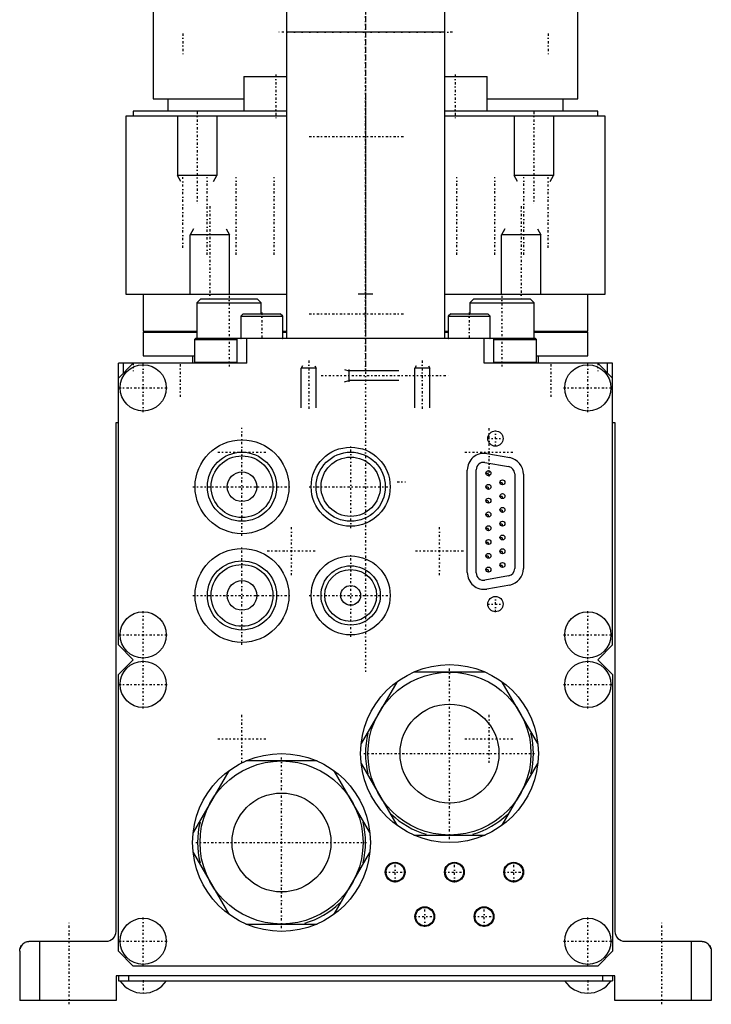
# Model space of a CAD drawing. Extents: x -70 to 70, y -1 to 596.
# Tile 1 of 2: x -70 to 70, y -1 to 199. Entities that reach past the tile are written whole.
import ezdxf

# ---------------------------------------------------------------- set-up
doc = ezdxf.new("R2010")
doc.units = 0
doc.linetypes.add('CENTER', pattern=[1.5, 0.45, -0.5, 0.05, -0.5])
for name, color, linetype in [('AM_0', 7, 'CONTINUOUS'), ('AM_10', 7, 'CONTINUOUS'), ('AM_7', 7, 'CENTER')]:
    doc.layers.add(name, color=color, linetype=linetype)

msp = doc.modelspace()

# ---------------------------------------------------------------- linework, layer by layer
at = {"layer": 'AM_0', "color": 7, "linetype": 'CONTINUOUS'}
for p, q in [((-16, 394.2), (-16, 134)), ((16, 394.2), (16, 134)), ((-43, 201.5), (-43, 182.5)), ((43, 182.5), (43, 201.5)), ((16, 196), (-16, 196)), ((-24.63, 187), (-24.63, 180)), ((-24.63, 187), (-16, 187)), ((16, 187), (24.63, 187)), ((24.63, 180), (24.63, 187)), ((-43, 182.5), (-24.63, 182.5)), ((-40, 182.5), (-40, 180)), ((24.63, 182.5), (43, 182.5)), ((40, 180), (40, 182.5)), ((-47, 180), (-47, 179)), ((-16.02, 180), (-47, 180)), ((47, 180), (16.02, 180)), ((47, 179), (47, 180)), ((-48.5, 179), (-48.5, 143)), ((-16.02, 179), (-48.5, 179)), ((48.5, 179), (16.02, 179)), ((48.5, 143), (48.5, 179)), ((-48.5, 143), (-16.01, 143)), ((-45, 143), (-45, 135.5)), ((-33.32, 142), (-34.12, 141.2)), ((-33.32, 142), (-21.92, 142)), ((-21.12, 141.2), (-21.92, 142)), ((1.5, 143), (-1.5, 143)), ((16.01, 143), (48.5, 143)), ((21.92, 142), (21.12, 141.2)), ((21.92, 142), (33.32, 142)), ((34.12, 141.2), (33.32, 142)), ((45, 135.5), (45, 143)), ((-34.12, 141.2), (-34.12, 134.1)), ((-34.12, 141.2), (-21.12, 141.2)), ((-21.12, 139), (-21.12, 141.2)), ((21.12, 141.2), (21.12, 139)), ((21.12, 141.2), (34.12, 141.2)), ((34.12, 134.1), (34.12, 141.2)), ((-24.75, 139), (-25.25, 138.5)), ((-25.25, 138.5), (-25.25, 134.1)), ((-25.25, 138.5), (-16.75, 138.5)), ((-24.75, 139), (-17.25, 139)), ((-16.75, 138.5), (-17.25, 139)), ((-16.75, 134.1), (-16.75, 138.5)), ((17.25, 139), (16.75, 138.5)), ((16.75, 138.5), (16.75, 134.1)), ((16.75, 138.5), (25.25, 138.5)), ((17.25, 139), (24.75, 139)), ((25.25, 138.5), (24.75, 139)), ((25.25, 134.1), (25.25, 138.5)), ((-45, 135.5), (-34.12, 135.5)), ((-45, 135.3), (-45, 130.5)), ((-45, 135.3), (-34.12, 135.3)), ((-41, 135.5), (-41, 135.3)), ((-34.42, 134), (-34.62, 133.8)), ((-34.62, 133.8), (-34.62, 129.2)), ((-34.62, 133.8), (-26, 133.8)), ((34.42, 134), (-34.42, 134)), ((-34.12, 134.1), (-34.02, 134)), ((-34.12, 134.1), (-16.75, 134.1)), ((-26, 129), (-26, 134)), ((-24, 129), (-24, 134)), ((-16.76, 135.5), (-16.02, 135.5)), ((-16.76, 135.3), (-16.02, 135.3)), ((16.02, 135.5), (16.76, 135.5)), ((16.02, 135.3), (16.76, 135.3)), ((16.75, 134.1), (34.12, 134.1)), ((24, 129), (24, 134)), ((26, 129), (26, 134)), ((26, 133.8), (34.62, 133.8)), ((34.02, 134), (34.12, 134.1)), ((34.12, 135.5), (45, 135.5)), ((34.12, 135.3), (45, 135.3)), ((34.62, 133.8), (34.42, 134)), ((34.62, 129.2), (34.62, 133.8)), ((41, 135.3), (41, 135.5)), ((45, 130.5), (45, 135.3)), ((-45, 130.5), (-34.63, 130.5)), ((-35, 130.5), (-35, 129)), ((34.63, 130.5), (45, 130.5)), ((35, 129), (35, 130.5)), ((-50, 72), (-50, 129)), ((-50, 126), (-47, 129)), ((-24, 129), (-50, 129)), ((-49, 127), (-49, 129)), ((-34.62, 129.2), (-34.42, 129)), ((-34.62, 129.2), (-26, 129.2)), ((50, 129), (24, 129)), ((26, 129.2), (34.62, 129.2)), ((34.42, 129), (34.62, 129.2)), ((47, 129), (50, 126)), ((49, 127), (49, 129)), ((50, 72), (50, 129)), ((-50.5, 14), (-50.5, 117)), ((-50.5, 117), (-50, 117)), ((50, 117), (50.5, 117)), ((50.5, 117), (50.5, 14)), ((24.59, 110.7), (29.19, 109.89)), ((24.16, 108.91), (28.96, 108.08)), ((20.6, 86.65), (20.6, 107.35)), ((22.4, 86.56), (22.4, 107.43)), ((30.2, 106.6), (30.2, 87.43)), ((32, 106.54), (32, 87.46)), ((28.97, 85.95), (24.17, 85.08)), ((29.19, 84.11), (24.59, 83.3)), ((-47, 69), (-50, 72)), ((50, 72), (47, 69)), ((-50, 66), (-47, 69)), ((47, 69), (50, 66)), ((-50, 10), (-50, 66)), ((24.19, 66.5), (9.81, 66.5)), ((50, 66), (50, 10)), ((6.31, 64.48), (-0.89, 52.02)), ((34.89, 52.02), (27.69, 64.48)), ((-9.81, 48.5), (-24.19, 48.5)), ((-0.89, 47.98), (6.31, 35.52)), ((27.69, 35.52), (34.89, 47.98)), ((-27.69, 46.48), (-34.89, 34.02)), ((0.89, 34.02), (-6.31, 46.48)), ((9.81, 33.5), (24.19, 33.5)), ((-34.89, 29.98), (-27.69, 17.52)), ((-6.31, 17.52), (0.89, 29.98)), ((-24.19, 15.5), (-9.81, 15.5)), ((-68, 12), (-52.5, 12)), ((-66, 12), (-66, 0)), ((52.5, 12), (68, 12)), ((66, 0), (66, 12)), ((-70, 10), (-70, 0)), ((-47, 7), (-50, 10)), ((50, 10), (47, 7)), ((70, 10), (70, 0)), ((47, 7), (-47, 7)), ((50.5, 5), (-50.5, 5)), ((-50.5, 5), (-50.5, 0)), ((-50, 5), (-50, 4)), ((-50, 4), (50, 4)), ((-48, 5), (-48, 4)), ((48, 5), (48, 4)), ((50, 5), (50, 4)), ((50.5, 0), (50.5, 5)), ((-50.5, 0), (-70, 0)), ((70, 0), (50.5, 0))]:
    msp.add_line(p, q, dxfattribs=at)
for points in [[(-70, 10, 0), (-70, 10.07, 0), (-69.99, 10.23, 0), (-69.96, 10.38, 0), (-69.95, 10.45, 0), (-69.93, 10.53, 0), (-69.88, 10.68, 0), (-69.82, 10.83, 0), (-69.75, 10.97, 0), (-69.66, 11.12, 0), (-69.56, 11.25, 0), (-69.51, 11.32, 0), (-69.45, 11.38, 0), (-69.32, 11.5, 0), (-69.18, 11.61, 0), (-69.03, 11.71, 0), (-68.87, 11.8, 0), (-68.7, 11.87, 0), (-68.61, 11.91, 0), (-68.51, 11.93, 0), (-68.32, 11.97, 0), (-68.2, 11.99, 0), (-68.16, 11.99, 0), (-68.13, 12, 0), (-68.11, 12, 0), (-68.09, 12, 0), (-68.05, 12, 0), (-68.02, 12, 0), (-68, 12, 0)], [(68, 12, 0), (68.02, 12, 0), (68.05, 12, 0), (68.09, 12, 0), (68.11, 12, 0), (68.13, 12, 0), (68.16, 11.99, 0), (68.2, 11.99, 0), (68.32, 11.97, 0), (68.51, 11.93, 0), (68.61, 11.91, 0), (68.7, 11.87, 0), (68.87, 11.8, 0), (69.03, 11.71, 0), (69.18, 11.61, 0), (69.32, 11.5, 0), (69.45, 11.38, 0), (69.51, 11.32, 0), (69.56, 11.25, 0), (69.66, 11.12, 0), (69.75, 10.97, 0), (69.82, 10.83, 0), (69.88, 10.68, 0), (69.93, 10.53, 0), (69.95, 10.45, 0), (69.96, 10.38, 0), (69.99, 10.23, 0), (70, 10.07, 0), (70, 10, 0)], [(68, 12, 0), (68.04, 12, 0), (68.11, 12, 0), (68.19, 11.99, 0), (68.23, 11.99, 0), (68.27, 11.98, 0), (68.34, 11.97, 0), (68.42, 11.96, 0), (68.5, 11.94, 0), (68.58, 11.92, 0), (68.65, 11.89, 0), (68.69, 11.88, 0), (68.73, 11.86, 0), (68.8, 11.83, 0), (68.88, 11.8, 0), (68.95, 11.76, 0), (69.02, 11.72, 0), (69.09, 11.68, 0), (69.13, 11.65, 0), (69.16, 11.63, 0), (69.2, 11.6, 0), (69.21, 11.59, 0), (69.22, 11.58, 0), (69.23, 11.58, 0), (69.23, 11.58, 0), (69.24, 11.57, 0), (69.25, 11.56, 0), (69.26, 11.55, 0), (69.28, 11.54, 0), (69.29, 11.53, 0), (69.29, 11.53, 0), (69.3, 11.52, 0), (69.31, 11.51, 0), (69.32, 11.5, 0), (69.32, 11.5, 0)], [(-70, 10, 0), (-70, 10, 0), (-70, 10, 0), (-70, 10, 0), (-70, 10, 0), (-70, 10, 0), (-70, 10, 0), (-70, 10, 0), (-70, 10, 0), (-70, 10, 0), (-70, 10, 0), (-70, 10, 0), (-70, 10, 0), (-70, 10.01, 0), (-70, 10.01, 0), (-70, 10.01, 0), (-70, 10.01, 0), (-70, 10.01, 0), (-70, 10.01, 0), (-70, 10.01, 0), (-70, 10.01, 0), (-70, 10.02, 0), (-70, 10.02, 0), (-70, 10.02, 0), (-70, 10.02, 0), (-70, 10.02, 0), (-70, 10.02, 0), (-70, 10.02, 0), (-70, 10.03, 0), (-70, 10.03, 0), (-70, 10.03, 0), (-70, 10.03, 0), (-70, 10.04, 0), (-70, 10.04, 0), (-70, 10.04, 0), (-70, 10.04, 0), (-70, 10.05, 0), (-70, 10.05, 0), (-70, 10.05, 0), (-70, 10.06, 0), (-70, 10.06, 0), (-70, 10.06, 0), (-70, 10.06, 0), (-70, 10.07, 0), (-70, 10.07, 0), (-70, 10.07, 0), (-70, 10.08, 0), (-70, 10.08, 0), (-70, 10.08, 0), (-70, 10.09, 0), (-70, 10.09, 0), (-70, 10.09, 0), (-70, 10.1, 0), (-70, 10.1, 0), (-70, 10.11, 0), (-70, 10.11, 0), (-70, 10.11, 0), (-70, 10.12, 0), (-70, 10.12, 0), (-70, 10.13, 0), (-70, 10.13, 0), (-70, 10.13, 0), (-70, 10.14, 0), (-70, 10.14, 0), (-69.99, 10.15, 0), (-69.99, 10.15, 0), (-69.99, 10.15, 0), (-69.99, 10.16, 0), (-69.99, 10.16, 0), (-69.99, 10.16, 0), (-69.99, 10.17, 0), (-69.99, 10.17, 0), (-69.99, 10.18, 0), (-69.99, 10.18, 0), (-69.99, 10.19, 0), (-69.99, 10.19, 0), (-69.99, 10.2, 0), (-69.99, 10.2, 0), (-69.99, 10.21, 0), (-69.99, 10.21, 0), (-69.99, 10.22, 0), (-69.99, 10.22, 0), (-69.99, 10.23, 0), (-69.99, 10.23, 0), (-69.99, 10.24, 0), (-69.99, 10.24, 0), (-69.98, 10.25, 0), (-69.98, 10.25, 0), (-69.98, 10.26, 0), (-69.98, 10.27, 0), (-69.98, 10.27, 0), (-69.98, 10.27, 0), (-69.98, 10.28, 0), (-69.98, 10.29, 0), (-69.98, 10.29, 0), (-69.98, 10.3, 0), (-69.98, 10.31, 0), (-69.98, 10.31, 0), (-69.98, 10.31, 0), (-69.97, 10.32, 0), (-69.97, 10.33, 0), (-69.97, 10.34, 0), (-69.97, 10.34, 0), (-69.97, 10.35, 0), (-69.97, 10.35, 0), (-69.97, 10.36, 0), (-69.97, 10.36, 0), (-69.97, 10.37, 0), (-69.96, 10.37, 0), (-69.96, 10.38, 0), (-69.96, 10.38, 0), (-69.96, 10.39, 0), (-69.96, 10.4, 0), (-69.96, 10.4, 0), (-69.96, 10.41, 0), (-69.96, 10.41, 0), (-69.96, 10.42, 0), (-69.95, 10.43, 0), (-69.95, 10.43, 0), (-69.95, 10.44, 0), (-69.95, 10.44, 0), (-69.95, 10.45, 0), (-69.95, 10.46, 0), (-69.95, 10.46, 0), (-69.94, 10.47, 0), (-69.94, 10.48, 0), (-69.94, 10.48, 0), (-69.94, 10.48, 0), (-69.94, 10.49, 0), (-69.94, 10.5, 0), (-69.94, 10.5, 0)], [(-69.95, 10.44, 0), (-69.95, 10.45, 0), (-69.94, 10.47, 0), (-69.94, 10.49, 0), (-69.94, 10.5, 0)], [(-69.32, 11.5, 0), (-69.31, 11.51, 0), (-69.29, 11.53, 0), (-69.27, 11.55, 0), (-69.26, 11.56, 0), (-69.25, 11.56, 0), (-69.22, 11.58, 0), (-69.2, 11.6, 0), (-69.18, 11.62, 0), (-69.16, 11.63, 0), (-69.13, 11.65, 0), (-69.12, 11.66, 0), (-69.11, 11.66, 0), (-69.09, 11.68, 0), (-69.06, 11.7, 0), (-69.04, 11.71, 0), (-69.01, 11.72, 0), (-68.99, 11.74, 0), (-68.98, 11.75, 0), (-68.96, 11.75, 0), (-68.94, 11.77, 0), (-68.91, 11.78, 0), (-68.9, 11.79, 0)], [(69.94, 10.5, 0), (69.94, 10.49, 0), (69.94, 10.47, 0), (69.95, 10.45, 0), (69.95, 10.44, 0)]]:
    msp.add_polyline3d(points, dxfattribs=at)
for centre, radius in [((-45, 124), 4.68), ((45, 124), 4.68), ((26.3, 113.75), 1.55), ((-25, 104), 9.5), ((-3, 104), 8), ((-25, 104), 7), ((-25, 104), 6.25), ((-3, 104), 7), ((-3, 104), 6), ((-25, 104), 3), ((24.88, 106.76), 0.5), ((24.88, 103.97), 0.5), ((27.72, 104.89), 0.5), ((24.88, 101.18), 0.5), ((27.72, 102.1), 0.5), ((27.72, 99.31), 0.5), ((24.88, 98.39), 0.5), ((24.88, 95.6), 0.5), ((27.72, 96.52), 0.5), ((27.72, 93.73), 0.5), ((24.88, 92.81), 0.5), ((-25, 82), 9.5), ((-3, 82), 8), ((24.88, 90.02), 0.5), ((27.72, 90.94), 0.5), ((-25, 82), 7), ((-25, 82), 6.25), ((-3, 82), 6), ((24.88, 87.23), 0.5), ((27.72, 88.15), 0.5), ((-3, 82), 5.25), ((-25, 82), 3), ((-3, 82), 2), ((26.3, 80.25), 1.55), ((-45, 74), 4.68), ((45, 74), 4.68), ((-45, 64), 4.68), ((17, 50), 18), ((45, 64), 4.68), ((17, 50), 16.5), ((17, 50), 10.01), ((-17, 32), 18), ((-17, 32), 16.5), ((-17, 32), 10.01), ((6, 26), 2), ((18, 26), 2), ((30, 26), 2), ((6, 26), 1.85), ((18, 26), 1.85), ((30, 26), 1.85), ((12, 17), 2), ((12, 17), 1.85), ((24, 17), 2), ((24, 17), 1.85), ((-45, 12), 4.68), ((45, 12), 4.68)]:
    msp.add_circle(centre, radius, dxfattribs=at)
for centre, radius, start, end in [((-25.15, 134.1), 0.1, 180, 270), ((-16.85, 134.1), 0.1, 270, 0), ((16.85, 134.1), 0.1, 180, 270), ((25.15, 134.1), 0.1, 270, 0), ((24, 107.35), 3.4, 80.0008, 180), ((28.6, 106.54), 3.4, 0, 80.0008), ((23.9, 107.43), 1.5, 80.1896, 180), ((28.7, 106.6), 1.5, 0, 80.1896), ((24, 86.65), 3.4, 180, 279.9992), ((23.9, 86.56), 1.5, 180, 280.2733), ((28.7, 87.43), 1.5, 280.2733, 0), ((28.6, 87.46), 3.4, 279.9992, 0), ((17, 50), 17, 166.0694, 193.9306), ((17, 50), 17, 346.0694, 13.9306), ((-17, 32), 17, 166.0694, 193.9306), ((-17, 32), 17, 346.0694, 13.9306), ((17, 50), 17, 226.0694, 253.9306), ((17, 50), 17, 286.0694, 313.9306), ((-17, 32), 17, 286.0694, 313.9306), ((-52.5, 14), 2, 270, 0), ((52.5, 14), 2, 180, 270), ((-68, 10), 2, 131.4096, 165.5225), ((68, 10), 2, 14.4775, 48.5904), ((-45, 7.17), 5.67, 213.9924, 326.0076), ((45, 7.17), 5.67, 213.9924, 326.0076)]:
    msp.add_arc(centre, radius, start, end, dxfattribs=at)
at = {"layer": 'AM_10', "color": 7, "linetype": 'CONTINUOUS'}
for p, q in [((-38.07, 179), (-38.07, 167)), ((-30.07, 179), (-30.07, 167)), ((30.07, 179), (30.07, 167)), ((38.07, 179), (38.07, 167)), ((-30.07, 167), (-38.07, 167)), ((-37.39, 165.8), (-38.07, 167)), ((-30.74, 165.8), (-30.07, 167)), ((38.07, 167), (30.07, 167)), ((30.74, 165.8), (30.07, 167)), ((37.39, 165.8), (38.07, 167)), ((-34.82, 156.2), (-35.5, 155)), ((-28.18, 156.2), (-27.5, 155)), ((28.18, 156.2), (27.5, 155)), ((34.82, 156.2), (35.5, 155)), ((-27.5, 155), (-35.5, 155)), ((-35.5, 143), (-35.5, 155)), ((-27.5, 143), (-27.5, 155)), ((35.5, 155), (27.5, 155)), ((27.5, 143), (27.5, 155)), ((35.5, 143), (35.5, 155)), ((-12.73, 128.47), (-13, 128)), ((-10, 128), (-13, 128)), ((-13, 120), (-13, 128)), ((-10.27, 128.47), (-10, 128)), ((-10, 120), (-10, 128)), ((-4.25, 127.75), (-3.4, 127.47)), ((-3.4, 127.75), (-3.4, 125.25)), ((10.27, 128.47), (10, 128)), ((13, 128), (10, 128)), ((10, 120), (10, 128)), ((12.73, 128.47), (13, 128)), ((13, 120), (13, 128)), ((6.75, 127.47), (-3.4, 127.47)), ((-4.25, 125.25), (-3.4, 125.53)), ((6.75, 125.53), (-3.4, 125.53))]:
    msp.add_line(p, q, dxfattribs=at)
at = {"layer": 'AM_7', "color": 4, "linetype": 'CENTER'}
for p, q in [((0, 582.98), (0, 66.53)), ((0, 454.2), (0, 146)), ((0, 199.1), (0, 127.65)), ((-37, 195.7), (-37, 191.3)), ((17.6, 196), (-17.6, 196)), ((37, 195.7), (37, 191.3)), ((-18.13, 187.4), (-18.13, 178.6)), ((18.13, 187.4), (18.13, 178.6)), ((0, 182.78), (0, 134.6)), ((0, 181.53), (0, 155.76)), ((-34.07, 179.85), (-34.07, 161.24)), ((34.07, 179.85), (34.07, 161.24)), ((-11.38, 174.86), (7.87, 174.86)), ((-37, 152.35), (-37, 166.65)), ((-32.04, 150.96), (-32.04, 166.65)), ((-26.16, 150.96), (-26.16, 166.65)), ((-18.5, 150.96), (-18.5, 166.65)), ((18.5, 150.96), (18.5, 166.65)), ((26.16, 150.96), (26.16, 166.65)), ((32.04, 150.96), (32.04, 166.65)), ((37, 152.35), (37, 166.65)), ((-31.5, 160.76), (-31.5, 142.15)), ((31.5, 160.76), (31.5, 142.15)), ((0, 158.1), (0, 132.33)), ((-27.62, 142.65), (-27.62, 128.35)), ((27.62, 142.65), (27.62, 128.35)), ((-21, 139.25), (-21, 133.75)), ((-11.38, 139), (7.87, 139)), ((21, 139.25), (21, 133.75)), ((-11.5, 129.53), (-11.5, 119.55)), ((11.5, 129.53), (11.5, 119.55)), ((-47, 129.07), (-47, 127.42)), ((-45, 119.09), (-45, 128.91)), ((-37.5, 128.8), (-37.5, 122.2)), ((37.5, 128.8), (37.5, 122.2)), ((45, 119.09), (45, 128.91)), ((47, 129.07), (47, 127.42)), ((-9, 126.5), (16.75, 126.5)), ((-49.91, 124), (-40.09, 124)), ((40.09, 124), (49.91, 124)), ((-25, 94.03), (-25, 115.91)), ((25, 106.09), (25, 115.91)), ((24.67, 113.75), (27.93, 113.75)), ((26.3, 112.12), (26.3, 115.38)), ((-3, 95.6), (-3, 112.4)), ((-29.91, 111), (-20.09, 111)), ((20.09, 111), (29.91, 111)), ((24.36, 106.76), (25.41, 106.76)), ((24.88, 106.23), (24.88, 107.28)), ((-34.98, 104), (-15.03, 104)), ((-11.4, 104), (5.4, 104)), ((6.42, 105), (8.07, 105)), ((24.36, 103.97), (25.41, 103.97)), ((24.88, 103.44), (24.88, 104.5)), ((27.2, 104.89), (28.25, 104.89)), ((27.72, 104.36), (27.72, 105.42)), ((24.88, 100.66), (24.88, 101.7)), ((27.2, 102.1), (28.25, 102.1)), ((27.72, 101.58), (27.72, 102.62)), ((24.36, 101.18), (25.41, 101.18)), ((27.72, 98.78), (27.72, 99.84)), ((24.36, 98.39), (25.41, 98.39)), ((24.88, 97.86), (24.88, 98.92)), ((27.2, 99.31), (28.25, 99.31)), ((-15, 86.09), (-15, 95.91)), ((15, 86.09), (15, 95.91)), ((24.88, 95.08), (24.88, 96.13)), ((27.2, 96.52), (28.25, 96.52)), ((27.72, 95.99), (27.72, 97.05)), ((24.36, 95.6), (25.41, 95.6)), ((27.2, 93.73), (28.25, 93.73)), ((27.72, 93.2), (27.72, 94.26)), ((-25, 72.03), (-25, 91.97)), ((24.36, 92.81), (25.41, 92.81)), ((24.88, 92.28), (24.88, 93.34)), ((-19.91, 91), (-10.09, 91)), ((-3, 73.6), (-3, 90.4)), ((10.09, 91), (19.91, 91)), ((24.36, 90.02), (25.41, 90.02)), ((24.88, 89.5), (24.88, 90.55)), ((27.2, 90.94), (28.25, 90.94)), ((27.72, 90.41), (27.72, 91.47)), ((24.88, 86.7), (24.88, 87.76)), ((27.2, 88.15), (28.25, 88.15)), ((27.72, 87.62), (27.72, 88.68)), ((24.36, 87.23), (25.41, 87.23)), ((-34.98, 82), (-15.03, 82)), ((-11.4, 82), (5.4, 82)), ((26.3, 78.62), (26.3, 81.88)), ((24.67, 80.25), (27.93, 80.25)), ((-45, 69.09), (-45, 78.91)), ((45, 69.09), (45, 78.91)), ((-49.91, 74), (-40.09, 74)), ((40.09, 74), (49.91, 74)), ((-45, 59.09), (-45, 68.91)), ((45, 59.09), (45, 68.91)), ((17, 32.67), (17, 67.33)), ((-49.91, 64), (-40.09, 64)), ((40.09, 64), (49.91, 64)), ((-25, 48.09), (-25, 57.91)), ((25, 48.09), (25, 57.91)), ((-29.91, 53), (-20.09, 53)), ((20.09, 53), (29.91, 53)), ((-0.32, 50), (34.33, 50)), ((-17, 14.68), (-17, 49.33)), ((-34.33, 32), (0.33, 32)), ((6, 23.9), (6, 28.1)), ((18, 23.9), (18, 28.1)), ((30, 23.9), (30, 28.1)), ((3.9, 26), (8.1, 26)), ((15.9, 26), (20.1, 26)), ((27.9, 26), (32.1, 26)), ((12, 14.9), (12, 19.1)), ((24, 14.9), (24, 19.1)), ((-45, 7.09), (-45, 16.91)), ((9.9, 17), (14.1, 17)), ((21.9, 17), (26.1, 17)), ((45, 7.09), (45, 16.91)), ((-60, -0.75), (-60, 15.75)), ((60, -0.75), (60, 15.75)), ((-49.91, 12), (-40.09, 12)), ((40.09, 12), (49.91, 12)), ((-45, 4.12), (-45, 1.38)), ((45, 4.12), (45, 1.38))]:
    msp.add_line(p, q, dxfattribs=at)

doc.saveas('drawing.dxf')
